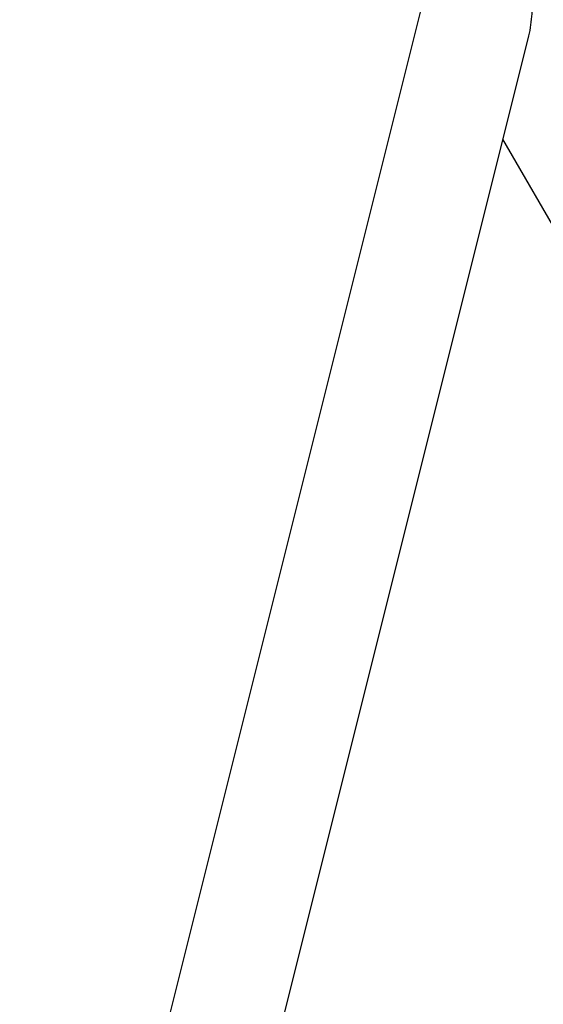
# Model space of a CAD drawing. Header units: millimetres. Extents: x 0 to 2550, y 0 to 1188.
# Tile 32 of 75: x 277 to 290, y 115 to 139. Entities that reach past the tile are written whole.
import ezdxf

# ---------------------------------------------------------------- set-up
doc = ezdxf.new("R2010")
doc.units = ezdxf.units.MM
doc.header["$LTSCALE"] = 46.255
for name, color, linetype in [('DR1SM11A1001_ABL601', 7, 'CONTINUOUS'), ('DR1SM11P1003_PBL602', 7, 'CONTINUOUS'), ('아래쪽_16_VBL600', 7, 'CONTINUOUS')]:
    doc.layers.add(name, color=color, linetype=linetype)

# ---------------------------------------------------------------- blocks, each defined once
blk = doc.blocks.new('DR1SM11P1003_PBL602', base_point=(318.483, 140.098))
at = {"layer": 'DR1SM11P1003_PBL602', "color": 7}
for p, q in [((287.078, 140.087), (277.164, 100.428)), ((280.455, 102.38), (289.619, 139.035)), ((301.617, 114.63), (288.987, 136.506))]:
    blk.add_line(p, q, dxfattribs=at)
blk.add_open_spline([(289.619, 139.035), (289.663, 139.212), (289.713, 139.567), (289.705, 139.924), (289.688, 140.098)], degree=3, knots=[0, 0, 0, 0, 0.510181, 1, 1, 1, 1], dxfattribs=at)
blk = doc.blocks.new('DR1SM11A1001_ABL601', base_point=(318.483, 140.098))
at = {"layer": 'DR1SM11P1003_PBL602'}
blk.add_blockref('DR1SM11P1003_PBL602', (318.483, 140.098), dxfattribs=at)
blk = doc.blocks.new('아래쪽_16_VBL600', base_point=(318.483, 140.098))
at = {"layer": 'DR1SM11A1001_ABL601'}
blk.add_blockref('DR1SM11A1001_ABL601', (318.483, 140.098), dxfattribs=at)

msp = doc.modelspace()

# ---------------------------------------------------------------- block references
at = {"layer": '아래쪽_16_VBL600'}
msp.add_blockref('아래쪽_16_VBL600', (318.4829, 140.098), dxfattribs=at)

doc.saveas('drawing.dxf')
